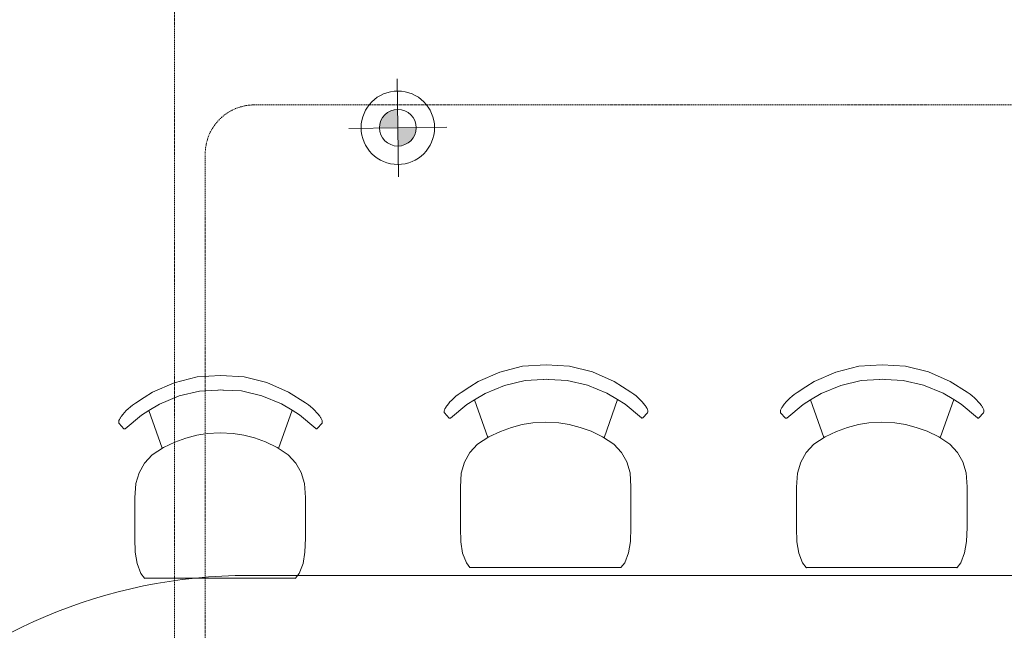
# Model space of a CAD drawing. Header units: millimetres. Extents: x 99250 to 122845, y -19292 to 18303.
# Tile 23 of 99: x 105942 to 107955, y 12066 to 13313. Entities that reach past the tile are written whole.
import ezdxf

# ---------------------------------------------------------------- set-up
doc = ezdxf.new("R2010")
doc.units = ezdxf.units.MM
doc.header["$MEASUREMENT"] = 0
doc.linetypes.add('HIDDENX2', pattern=[0.75, 0.5, -0.25])
doc.layers.add('IRISH HOUSE_HYD AIRPORT_DRAINAGE LAYOUT 1$0$GREY SCALE', color=8, linetype='Continuous')
for name, color, linetype, lineweight in [('IRISH HOUSE_HYD AIRPORT_DRAINAGE LAYOUT 1$0$GREYSCALE', 8, 'Continuous', 0), ('M-MEP-ELFA-CABLE', 1, 'HIDDENX2', 20), ('M-MEP-ELPR-EQUIP', 6, 'Continuous', 20)]:
    doc.layers.add(name, color=color, linetype=linetype, lineweight=lineweight)

# ---------------------------------------------------------------- blocks, each defined once
blk = doc.blocks.new('IRISH HOUSE_HYD AIRPORT_DRAINAGE LAYOUT 1$0$FLOOR PLAN')
at = {"layer": 'IRISH HOUSE_HYD AIRPORT_DRAINAGE LAYOUT 1$0$GREYSCALE', "lineweight": 0}
h = blk.add_hatch(color=8, dxfattribs=at)
h.dxf.hatch_style = 1
h.paths.add_polyline_path([(6714.9, 13092.5), (6714.5, 13130, 0.414214), (6677.4, 13092)])
h.paths.add_polyline_path([(6714.9, 13092.5), (6715.4, 13055, 0.414214), (6752.4, 13093)])
at = {"layer": 'IRISH HOUSE_HYD AIRPORT_DRAINAGE LAYOUT 1$0$GREYSCALE', "color": 8, "lineweight": 0}
for p, q in [((6716.2, 12992.5), (6713.7, 13192.5)), ((6615, 13091.2), (6814.9, 13093.8)), ((6923.2, 12593.3), (6969.9, 12605.1)), ((7017.9, 12608.1), (6969.9, 12605.1)), ((7017.9, 12608.1), (7065.8, 12605.3)), ((7112.5, 12593.6), (7065.8, 12605.3)), ((7610.4, 12593.3), (7657.1, 12605.1)), ((7705, 12608.1), (7657.1, 12605.1)), ((7705, 12608.1), (7752.9, 12605.3)), ((7799.6, 12593.6), (7752.9, 12605.3)), ((6257.9, 12571.6), (6304.6, 12583.4)), ((6352.6, 12586.4), (6304.6, 12583.4)), ((6352.6, 12586.4), (6400.5, 12583.6)), ((6447.2, 12571.9), (6400.5, 12583.6)), ((6878.9, 12574), (6923.2, 12593.3)), ((7012.9, 12578.4), (7017.8, 12578.7)), ((7022.8, 12578.4), (7017.8, 12578.7)), ((7156.8, 12574.3), (7112.5, 12593.6)), ((7566, 12574), (7610.4, 12593.3)), ((7700, 12578.4), (7705, 12578.7)), ((7710, 12578.4), (7705, 12578.7)), ((7843.9, 12574.3), (7799.6, 12593.6)), ((6213.6, 12552.3), (6257.9, 12571.6)), ((6491.4, 12552.6), (6447.2, 12571.9)), ((6844.3, 12551.6), (6862, 12563.1)), ((6862, 12563.1), (6878.9, 12574)), ((6893.2, 12549.8), (6933.1, 12566.2)), ((6933.1, 12566.2), (6975, 12576.3)), ((6975, 12576.3), (7012, 12578.4)), ((7012, 12578.4), (7012.9, 12578.4)), ((7023.6, 12578.4), (7022.8, 12578.4)), ((7060.7, 12576.4), (7023.6, 12578.4)), ((7102.5, 12566.5), (7060.7, 12576.4)), ((7142.4, 12550.1), (7102.5, 12566.5)), ((7191.3, 12552.1), (7156.8, 12574.3)), ((7531.4, 12551.6), (7549.2, 12563.1)), ((7549.2, 12563.1), (7566, 12574)), ((7580.3, 12549.8), (7620.3, 12566.2)), ((7620.3, 12566.2), (7662.1, 12576.3)), ((7662.1, 12576.3), (7699.2, 12578.4)), ((7699.2, 12578.4), (7700, 12578.4)), ((7710.8, 12578.4), (7710, 12578.4)), ((7747.8, 12576.4), (7710.8, 12578.4)), ((7789.7, 12566.5), (7747.8, 12576.4)), ((7829.5, 12550.1), (7789.7, 12566.5)), ((7878.4, 12552.1), (7843.9, 12574.3)), ((6179, 12530), (6196.7, 12541.4)), ((6196.7, 12541.4), (6213.6, 12552.3)), ((6227.9, 12528.1), (6267.8, 12544.6)), ((6267.8, 12544.6), (6309.7, 12554.6)), ((6309.7, 12554.6), (6346.7, 12556.7)), ((6346.7, 12556.7), (6347.5, 12556.7)), ((6347.5, 12556.7), (6352.5, 12557)), ((6357.5, 12556.7), (6352.5, 12557)), ((6358.3, 12556.7), (6357.5, 12556.7)), ((6395.4, 12554.7), (6358.3, 12556.7)), ((6437.2, 12544.8), (6395.4, 12554.7)), ((6477.1, 12528.4), (6437.2, 12544.8)), ((6525.9, 12530.4), (6491.4, 12552.6)), ((6825.2, 12536.3), (6829.3, 12540.2)), ((6829.3, 12540.2), (6833.6, 12544)), ((6838.1, 12547.7), (6833.6, 12544)), ((6838.1, 12547.7), (6844.3, 12551.6)), ((6871.6, 12536.7), (6893.2, 12549.8)), ((7164, 12537.1), (7142.4, 12550.1)), ((7197.5, 12548.1), (7191.3, 12552.1)), ((7197.5, 12548.1), (7202, 12544.5)), ((7206.3, 12540.7), (7202, 12544.5)), ((7210.4, 12536.8), (7206.3, 12540.7)), ((7512.3, 12536.3), (7516.4, 12540.2)), ((7516.4, 12540.2), (7520.7, 12544)), ((7525.3, 12547.7), (7520.7, 12544)), ((7525.3, 12547.7), (7531.4, 12551.6)), ((7558.7, 12536.7), (7580.3, 12549.8)), ((7851.1, 12537.1), (7829.5, 12550.1)), ((7884.6, 12548.1), (7878.4, 12552.1)), ((7884.6, 12548.1), (7889.1, 12544.5)), ((7893.4, 12540.7), (7889.1, 12544.5)), ((7897.5, 12536.8), (7893.4, 12540.7)), ((6159.9, 12514.6), (6164, 12518.5)), ((6164, 12518.5), (6168.3, 12522.3)), ((6172.8, 12526), (6168.3, 12522.3)), ((6172.8, 12526), (6179, 12530)), ((6206.2, 12515), (6227.9, 12528.1)), ((6498.7, 12515.4), (6477.1, 12528.4)), ((6532.2, 12526.4), (6525.9, 12530.4)), ((6532.2, 12526.4), (6536.7, 12522.8)), ((6541, 12519), (6536.7, 12522.8)), ((6545.1, 12515.1), (6541, 12519)), ((6811.2, 12518.1), (6812.8, 12521)), ((6813.3, 12521.7), (6812.8, 12521)), ((6813.3, 12521.7), (6815, 12524.3)), ((6815, 12524.3), (6815.5, 12524.9)), ((6815.5, 12524.9), (6818.2, 12528.5)), ((6818.2, 12528.5), (6821.5, 12532.3)), ((6821.5, 12532.3), (6825.2, 12536.3)), ((6822.8, 12499.3), (6856.1, 12527.3)), ((6856.1, 12527.3), (6871.6, 12536.7)), ((6898.7, 12459.4), (6871.6, 12536.7)), ((7136.4, 12459.2), (7164, 12537.1)), ((7179.4, 12527.7), (7164, 12537.1)), ((7212.7, 12499.8), (7179.4, 12527.7)), ((7214.1, 12532.8), (7210.4, 12536.8)), ((7217.3, 12529), (7214.1, 12532.8)), ((7220.1, 12525.5), (7217.3, 12529)), ((7220.5, 12524.8), (7220.1, 12525.5)), ((7222.3, 12522.2), (7220.5, 12524.8)), ((7222.3, 12522.2), (7222.7, 12521.5)), ((7224.3, 12518.7), (7222.7, 12521.5)), ((7225.3, 12516.3), (7224.3, 12518.7)), ((7498.3, 12518.1), (7500, 12521)), ((7500.4, 12521.7), (7500, 12521)), ((7500.4, 12521.7), (7502.2, 12524.3)), ((7502.2, 12524.3), (7502.6, 12524.9)), ((7502.6, 12524.9), (7505.4, 12528.5)), ((7505.4, 12528.5), (7508.6, 12532.3)), ((7508.6, 12532.3), (7512.3, 12536.3)), ((7509.9, 12499.3), (7543.3, 12527.3)), ((7543.3, 12527.3), (7558.7, 12536.7)), ((7585.9, 12459.4), (7558.7, 12536.7)), ((7823.5, 12459.2), (7851.1, 12537.1)), ((7866.6, 12527.7), (7851.1, 12537.1)), ((7899.8, 12499.8), (7866.6, 12527.7)), ((7901.2, 12532.8), (7897.5, 12536.8)), ((7904.5, 12529), (7901.2, 12532.8)), ((7907.2, 12525.5), (7904.5, 12529)), ((7907.6, 12524.8), (7907.2, 12525.5)), ((7909.4, 12522.2), (7907.6, 12524.8)), ((7909.4, 12522.2), (7909.8, 12521.5)), ((7911.5, 12518.7), (7909.8, 12521.5)), ((7912.5, 12516.3), (7911.5, 12518.7)), ((6145.9, 12496.4), (6147.5, 12499.3)), ((6148, 12500), (6147.5, 12499.3)), ((6148, 12500), (6149.7, 12502.6)), ((6149.7, 12502.6), (6150.2, 12503.2)), ((6150.2, 12503.2), (6152.9, 12506.8)), ((6152.9, 12506.8), (6156.2, 12510.6)), ((6156.2, 12510.6), (6159.9, 12514.6)), ((6157.5, 12477.6), (6190.8, 12505.6)), ((6190.8, 12505.6), (6206.2, 12515)), ((6233.4, 12437.7), (6206.2, 12515)), ((6471.1, 12437.5), (6498.7, 12515.4)), ((6514.1, 12506), (6498.7, 12515.4)), ((6547.4, 12478.1), (6514.1, 12506)), ((6548.8, 12511.1), (6545.1, 12515.1)), ((6552, 12507.3), (6548.8, 12511.1)), ((6554.8, 12503.8), (6552, 12507.3)), ((6555.2, 12503.1), (6554.8, 12503.8)), ((6557, 12500.5), (6555.2, 12503.1)), ((6557, 12500.5), (6557.4, 12499.8)), ((6559, 12497), (6557.4, 12499.8)), ((6809.8, 12514.1), (6810.2, 12515.8)), ((6809.8, 12513.1), (6809.8, 12514.1)), ((6809.8, 12510.8), (6809.8, 12513.1)), ((6810.3, 12509.9), (6809.8, 12510.8)), ((6810.2, 12515.8), (6811.2, 12518.1)), ((6820.1, 12499.4), (6810.3, 12509.9)), ((6820.1, 12499.4), (6820.9, 12498.9)), ((6820.9, 12498.9), (6821.9, 12498.9)), ((6821.9, 12498.9), (6822.8, 12499.3)), ((7213.6, 12499.4), (7212.7, 12499.8)), ((7214.5, 12499.4), (7213.6, 12499.4)), ((7215.4, 12499.9), (7214.5, 12499.4)), ((7215.4, 12499.9), (7225.2, 12510.4)), ((7225.2, 12510.4), (7225.7, 12511.3)), ((7225.7, 12514.6), (7225.3, 12516.3)), ((7225.7, 12513.6), (7225.7, 12514.6)), ((7225.7, 12511.3), (7225.7, 12513.6)), ((7497, 12514.1), (7497.3, 12515.8)), ((7497, 12513.1), (7497, 12514.1)), ((7497, 12510.8), (7497, 12513.1)), ((7497.4, 12509.9), (7497, 12510.8)), ((7497.3, 12515.8), (7498.3, 12518.1)), ((7507.2, 12499.4), (7497.4, 12509.9)), ((7507.2, 12499.4), (7508.1, 12498.9)), ((7508.1, 12498.9), (7509, 12498.9)), ((7509, 12498.9), (7509.9, 12499.3)), ((7900.7, 12499.4), (7899.8, 12499.8)), ((7901.7, 12499.4), (7900.7, 12499.4)), ((7902.5, 12499.9), (7901.7, 12499.4)), ((7902.5, 12499.9), (7912.3, 12510.4)), ((7912.3, 12510.4), (7912.8, 12511.3)), ((7912.8, 12514.6), (7912.5, 12516.3)), ((7912.8, 12513.6), (7912.8, 12514.6)), ((7912.8, 12511.3), (7912.8, 12513.6)), ((6144.5, 12492.4), (6144.9, 12494.1)), ((6144.5, 12491.4), (6144.5, 12492.4)), ((6144.5, 12489.1), (6144.5, 12491.4)), ((6145, 12488.2), (6144.5, 12489.1)), ((6144.9, 12494.1), (6145.9, 12496.4)), ((6154.8, 12477.7), (6145, 12488.2)), ((6548.3, 12477.7), (6547.4, 12478.1)), ((6550.1, 12478.2), (6549.2, 12477.7)), ((6550.1, 12478.2), (6559.9, 12488.8)), ((6560, 12494.6), (6559, 12497)), ((6559.9, 12488.8), (6560.4, 12489.6)), ((6560.4, 12492.9), (6560, 12494.6)), ((6560.4, 12491.9), (6560.4, 12492.9)), ((6560.4, 12489.6), (6560.4, 12491.9)), ((6924.5, 12472.1), (6947.1, 12480.2)), ((6947.1, 12480.2), (6969.2, 12486)), ((6969.2, 12486), (6990.6, 12489.4)), ((6990.6, 12489.4), (7017.2, 12490.9)), ((7017.2, 12490.9), (7043.8, 12489.5)), ((7043.8, 12489.5), (7065.2, 12486.1)), ((7065.2, 12486.1), (7087.3, 12480.4)), ((7087.3, 12480.4), (7109.9, 12472.3)), ((7611.6, 12472.1), (7634.3, 12480.2)), ((7634.3, 12480.2), (7656.4, 12486)), ((7656.4, 12486), (7677.7, 12489.4)), ((7677.7, 12489.4), (7704.3, 12490.9)), ((7704.3, 12490.9), (7730.9, 12489.5)), ((7730.9, 12489.5), (7752.3, 12486.1)), ((7752.3, 12486.1), (7774.4, 12480.4)), ((7774.4, 12480.4), (7797, 12472.3)), ((6154.8, 12477.7), (6155.6, 12477.2)), ((6155.6, 12477.2), (6156.6, 12477.2)), ((6156.6, 12477.2), (6157.5, 12477.6)), ((6259.2, 12450.4), (6281.8, 12458.5)), ((6281.8, 12458.5), (6303.9, 12464.3)), ((6303.9, 12464.3), (6325.3, 12467.7)), ((6325.3, 12467.7), (6351.9, 12469.2)), ((6351.9, 12469.2), (6378.5, 12467.8)), ((6378.5, 12467.8), (6399.9, 12464.4)), ((6399.9, 12464.4), (6422, 12458.7)), ((6422, 12458.7), (6444.6, 12450.6)), ((6549.2, 12477.7), (6548.3, 12477.7)), ((6878, 12445.9), (6900.9, 12460.9)), ((6900.9, 12460.9), (6924.5, 12472.1)), ((7109.9, 12472.3), (7133.4, 12461.2)), ((7133.4, 12461.2), (7156.3, 12446.2)), ((7565.1, 12445.9), (7588.1, 12460.9)), ((7588.1, 12460.9), (7611.6, 12472.1)), ((7797, 12472.3), (7820.5, 12461.2)), ((7820.5, 12461.2), (7843.4, 12446.2)), ((6212.7, 12424.2), (6235.6, 12439.2)), ((6235.6, 12439.2), (6259.2, 12450.4)), ((6444.6, 12450.6), (6468.1, 12439.5)), ((6468.1, 12439.5), (6491, 12424.5)), ((6862.3, 12428.8), (6878, 12445.9)), ((7172, 12429.2), (7156.3, 12446.2)), ((7549.4, 12428.8), (7565.1, 12445.9)), ((7859.1, 12429.2), (7843.4, 12446.2)), ((6197, 12407.1), (6212.7, 12424.2)), ((6506.6, 12407.5), (6491, 12424.5)), ((6851.3, 12409.3), (6862.3, 12428.8)), ((7182.9, 12409.8), (7172, 12429.2)), ((7538.4, 12409.3), (7549.4, 12428.8)), ((7870, 12409.8), (7859.1, 12429.2)), ((6186, 12387.6), (6197, 12407.1)), ((6517.6, 12388.1), (6506.6, 12407.5)), ((6844.6, 12387.1), (6851.3, 12409.3)), ((7189.6, 12387.5), (7182.9, 12409.8)), ((7531.7, 12387.1), (7538.4, 12409.3)), ((7876.7, 12387.5), (7870, 12409.8)), ((6179.3, 12365.4), (6186, 12387.6)), ((6524.3, 12365.8), (6517.6, 12388.1)), ((6842.8, 12358.4), (6844.6, 12387.1)), ((7191.3, 12358.9), (7189.6, 12387.5)), ((7529.9, 12358.4), (7531.7, 12387.1)), ((7878.4, 12358.9), (7876.7, 12387.5)), ((6177.5, 12336.7), (6179.3, 12365.4)), ((6526, 12337.2), (6524.3, 12365.8)), ((6842.8, 12358.4), (6842.7, 12306.9)), ((7191.3, 12358.9), (7191.2, 12334.1)), ((7529.9, 12358.4), (7529.9, 12306.9)), ((7878.4, 12358.9), (7878.4, 12334.1)), ((6526, 12337.2), (6525.9, 12312.4)), ((6177.5, 12336.7), (6177.4, 12285.2)), ((7191.2, 12333.9), (7191.2, 12334.1)), ((7191.2, 12307.4), (7191.2, 12333.9)), ((7878.3, 12307.4), (7878.4, 12333.9)), ((7878.4, 12333.9), (7878.4, 12334.1)), ((6525.9, 12312.2), (6525.9, 12312.4)), ((6525.9, 12285.7), (6525.9, 12312.2)), ((6842.7, 12306.5), (6842.7, 12306.9)), ((6842.7, 12275.2), (6842.7, 12306.5)), ((7191.2, 12307), (7191.2, 12307.4)), ((7191.2, 12275.6), (7191.2, 12307)), ((7529.8, 12275.2), (7529.9, 12306.5)), ((7529.9, 12306.5), (7529.9, 12306.9)), ((7878.3, 12307), (7878.3, 12307.4)), ((7878.3, 12275.6), (7878.3, 12307)), ((6177.4, 12284.8), (6177.4, 12285.2)), ((6177.4, 12253.5), (6177.4, 12284.8)), ((6525.9, 12285.3), (6525.9, 12285.7)), ((6525.9, 12253.9), (6525.9, 12285.3)), ((6843.5, 12246.9), (6842.7, 12275.2)), ((7190.3, 12247.3), (7191.2, 12275.6)), ((7530.7, 12246.9), (7529.8, 12275.2)), ((7877.4, 12247.3), (7878.3, 12275.6)), ((6178.2, 12225.2), (6177.4, 12253.5)), ((6525, 12225.6), (6525.9, 12253.9)), ((6847.3, 12223.7), (6843.5, 12246.9)), ((7186.4, 12224.1), (7190.3, 12247.3)), ((7534.5, 12223.7), (7530.7, 12246.9)), ((7873.5, 12224.1), (7877.4, 12247.3)), ((6182, 12202), (6178.2, 12225.2)), ((6521.1, 12202.4), (6525, 12225.6)), ((6855.1, 12203.4), (6847.3, 12223.7)), ((7178.6, 12203.8), (7186.4, 12224.1)), ((7542.2, 12203.4), (7534.5, 12223.7)), ((7865.7, 12203.8), (7873.5, 12224.1)), ((6189.7, 12181.7), (6182, 12202)), ((6513.3, 12182.1), (6521.1, 12202.4)), ((6862.4, 12193.9), (6855.1, 12203.4)), ((7171, 12193.9), (7178.6, 12203.8)), ((7549.5, 12193.9), (7542.2, 12203.4)), ((7858.1, 12193.9), (7865.7, 12203.8)), ((6197, 12172.2), (6189.7, 12181.7)), ((6505.7, 12172.2), (6513.3, 12182.1)), ((7171, 12193.9), (6862.4, 12193.9)), ((6862.8, 12193.3), (6862.6, 12193.7)), ((7170.5, 12193.3), (7170.8, 12193.7)), ((7858.1, 12193.9), (7549.5, 12193.9)), ((7550, 12193.3), (7549.7, 12193.7)), ((7857.6, 12193.3), (7857.9, 12193.7)), ((6505.7, 12172.2), (6197, 12172.2)), ((6197.5, 12171.6), (6197.2, 12172)), ((6505.2, 12171.6), (6505.5, 12172))]:
    blk.add_line(p, q, dxfattribs=at)
at = {"layer": 'IRISH HOUSE_HYD AIRPORT_DRAINAGE LAYOUT 1$0$GREYSCALE', "color": 8, "lineweight": 0, "ltscale": 0.25}
blk.add_line((8543.7, 12178.1), (6410.1, 12178.1), dxfattribs=at)
at = {"layer": 'IRISH HOUSE_HYD AIRPORT_DRAINAGE LAYOUT 1$0$GREYSCALE', "color": 8, "lineweight": 0}
for radius in [75, 37.5]:
    blk.add_circle((6714.9, 13092.5), radius, dxfattribs=at)
at = {"layer": 'IRISH HOUSE_HYD AIRPORT_DRAINAGE LAYOUT 1$0$GREYSCALE', "color": 8, "lineweight": 0, "ltscale": 0.25}
blk.add_arc((6410.1, 11111.3), 1066.8, 90, 180, dxfattribs=at)
blk = doc.blocks.new('IRISH HOUSE_HYD AIRPORT_DRAINAGE LAYOUT 1')
at = {"layer": 'IRISH HOUSE_HYD AIRPORT_DRAINAGE LAYOUT 1$0$GREY SCALE'}
blk.add_blockref('IRISH HOUSE_HYD AIRPORT_DRAINAGE LAYOUT 1$0$FLOOR PLAN', (0, 0), dxfattribs=at)

msp = doc.modelspace()

# ---------------------------------------------------------------- linework, layer by layer
at = {"layer": 'M-MEP-ELFA-CABLE', "ltscale": 5}
for points in [[(109244.2, 8871.7), (109244.2, 7497.6, -0.414214), (109144.2, 7397.6), (106358.3, 7397.6, -0.414214), (106258.3, 7497.6), (106258.3, 15033.6, -0.414214), (106358.3, 15133.6), (110553.6, 15133.6)], [(109181.7, 8871.7), (109181.7, 7560.6, -0.414214), (109081.7, 7460.6), (106421.3, 7460.6, -0.414214), (106321.3, 7560.6), (106321.3, 13039.1, -0.414214), (106421.3, 13139.1), (112316.9, 13139.1, -0.414214), (112416.9, 13039.1), (112416.9, 12478.1)]]:
    msp.add_lwpolyline(points, format="xyb", dxfattribs=at)

# ---------------------------------------------------------------- block references
at = {"layer": 'M-MEP-ELPR-EQUIP'}
msp.add_blockref('IRISH HOUSE_HYD AIRPORT_DRAINAGE LAYOUT 1', (100000, 0), dxfattribs=at)

doc.saveas('drawing.dxf')
